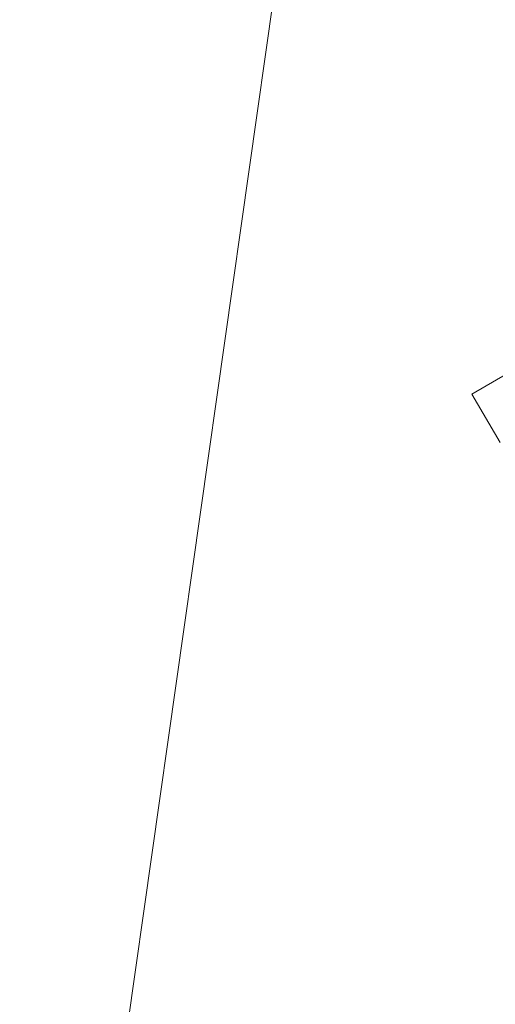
# Model space of a CAD drawing. Header units: millimetres. Extents: x -2624 to 101766, y -16 to 109490.
# Tile 34 of 153: x 13730 to 15996, y 67890 to 72580. Entities that reach past the tile are written whole.
import ezdxf

# ---------------------------------------------------------------- set-up
doc = ezdxf.new("R2010")
doc.units = ezdxf.units.MM
doc.header["$MEASUREMENT"] = 0
doc.layers.add('Nouveau_Terrain _ Modifié.Terrain', color=7, linetype='Continuous')
doc.layers.add('Nouveau_VRD _ Végétation.VRD', color=7, linetype='Continuous')

# ---------------------------------------------------------------- blocks, each defined once
blk = doc.blocks.new('Élément de coupe_1474')
at = {"layer": 'Nouveau_VRD _ Végétation.VRD', "color": 7, "linetype": 'Continuous', "lineweight": 15}
for q in [(16113.5, 70930.4), (16018.5, 70566.7)]:
    blk.add_line((15884.7, 70795.9), q, dxfattribs=at)
blk = doc.blocks.new('Élément de coupe_1490')
at = {"layer": 'Nouveau_Terrain _ Modifié.Terrain', "color": 7, "linetype": 'Continuous', "lineweight": 15}
blk.add_line((13730.3, 64173.2), (15166.2, 74284.2), dxfattribs=at)

msp = doc.modelspace()

# ---------------------------------------------------------------- block references
at = {"layer": 'Nouveau_Terrain _ Modifié.Terrain', "lineweight": 0}
msp.add_blockref('Élément de coupe_1490', (0, 0), dxfattribs=at)
at = {"layer": 'Nouveau_VRD _ Végétation.VRD', "lineweight": 0}
msp.add_blockref('Élément de coupe_1474', (0, 0), dxfattribs=at)

doc.saveas('drawing.dxf')
